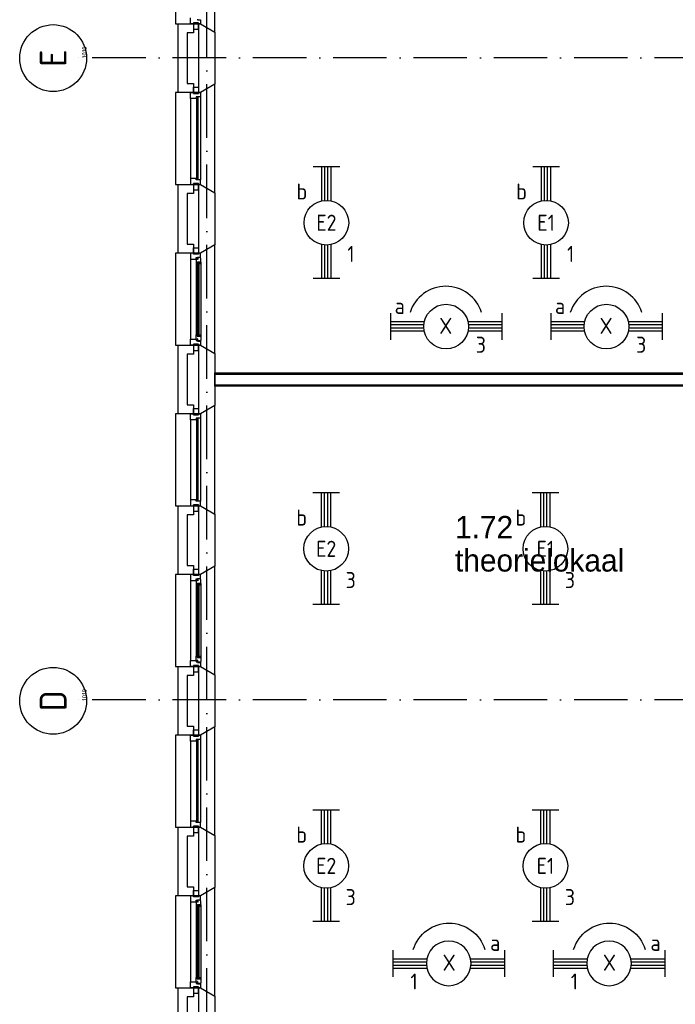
# Model space of a CAD drawing. Header units: millimetres. Extents: x -6587 to 112313, y 244 to 84344.
# Tile 5 of 55: x 15477 to 22825, y 23905 to 34936. Entities that reach past the tile are written whole.
import ezdxf
from ezdxf.enums import TextEntityAlignment as Align

# ---------------------------------------------------------------- set-up
doc = ezdxf.new("R2010")
doc.units = ezdxf.units.MM
doc.header["$LTSCALE"] = 100
doc.linetypes.add('DASHDOT', pattern=[9, 6, -1.5, 0, -1.5])
doc.layers.get('0').update_dxf_attribs({"linetype": 'CONTINUOUS'})
for name, color, linetype in [('AL$7----_STRAMIEN', 1, 'DASHDOT'), ('AL21----_BUITENWAND', 4, 'CONTINUOUS'), ('AL21K---_ISOLATIE', 1, 'CONTINUOUS'), ('AL22----_BINNENWAND', 7, 'CONTINUOUS'), ('AL28----_KONSTRUKTIE', 3, 'CONTINUOUS'), ('AL31----_BUITENKOZ', 7, 'CONTINUOUS'), ('ALN-----_BLOCKNAAM', 2, 'CONTINUOUS'), ('BOUW', 8, 'CONTINUOUS'), ('EB63101-_ATTRIB', 2, 'CONTINUOUS'), ('EL63101-_LICHT-ARM', 3, 'CONTINUOUS'), ('EL63101-LICHT-ARM', 3, 'CONTINUOUS')]:
    doc.layers.add(name, color=color, linetype=linetype)
doc.styles.add('1_8', font='iso', dxfattribs={"width": 0.7, "height": 1.8})
doc.styles.add('BURO-025', font='BUROFONT.shx', dxfattribs={"height": 250})
doc.styles.add('NORATT', font='isocp.shx')
doc.styles.get("Standard").update_dxf_attribs({"font": 'iso.shx'})

# ---------------------------------------------------------------- blocks, each defined once
blk = doc.blocks.new('EJ3T20')
at = {"color": 0}
for p, q in [((-6.25, -1.5), (-6.25, 1.5)), ((-6.25, -1.5), (-6.25, 1.5)), ((6.25, -1.5), (6.25, 1.5)), ((6.25, -1.5), (6.25, 1.5)), ((-6.25, 0.52), (-2.44, 0.52)), ((-6.25, 0.52), (-2.44, 0.52)), ((-6.25, 0.17), (-2.49, 0.17)), ((-6.25, 0.17), (-2.49, 0.17)), ((2.44, 0.52), (6.25, 0.52)), ((2.44, 0.52), (6.25, 0.52)), ((2.49, 0.17), (6.25, 0.17)), ((2.49, 0.17), (6.25, 0.17)), ((-6.25, -0.17), (-2.49, -0.17)), ((-6.25, -0.17), (-2.49, -0.17)), ((-6.25, -0.52), (-2.44, -0.52)), ((-6.25, -0.52), (-2.44, -0.52)), ((2.44, -0.52), (6.25, -0.52)), ((2.44, -0.52), (6.25, -0.52)), ((2.49, -0.17), (6.25, -0.17)), ((2.49, -0.17), (6.25, -0.17))]:
    blk.add_line(p, q, dxfattribs=at)
blk.add_circle((0, 0), 2.5, dxfattribs=at)
blk.add_circle((0, 0), 2.5, dxfattribs=at)
at = {"style": 'NORATT', "flags": 9}
blk.add_attdef('GELIJK', text='', height=1.8, dxfattribs=at).set_placement((3.5, 5), align=Align.MIDDLE_CENTER)
at = {"color": 6}
for tag, style, flags, p in [('SCHAK', 'NORATT', 8, (3.5, 2.75)), ('SCHAK', '1_8', 8, (3.5, 2.75)), ('A_CODE', 'NORATT', 8, (0, 0)), ('A_CODE', '1_8', 8, (0, 0)), ('GROEP', 'NORATT', 8, (-3.5, -2.75)), ('GROEP', '1_8', 8, (-3.5, -2.75)), ('KAST', 'NORATT', 9, (3.5, -2.75)), ('KAST', '1_8', 9, (3.5, -2.75))]:
    blk.add_attdef(tag, text='', height=1.8, dxfattribs=dict(at, style=style, flags=flags)).set_placement(p, align=Align.MIDDLE)
blk = doc.blocks.new('PENDEL')
at = {"color": 0}
for p, q in [((-6.25, -1.5), (-6.25, 1.5)), ((6.25, -1.5), (6.25, 1.5)), ((-6.25, 0.52), (-2.44, 0.52)), ((-6.25, 0.18), (-2.49, 0.18)), ((2.44, 0.52), (6.25, 0.52)), ((2.49, 0.18), (6.25, 0.18)), ((-6.25, -0.18), (-2.49, -0.18)), ((-6.25, -0.52), (-2.44, -0.52)), ((2.44, -0.52), (6.25, -0.52)), ((2.49, -0.18), (6.25, -0.18))]:
    blk.add_line(p, q, dxfattribs=at)
blk.add_circle((0, 0), 2.5, dxfattribs=at)
at = {"layer": 'EL63101-_LICHT-ARM'}
blk.add_arc((0.04, -0.3), 4.21, 197.6135, 342.3865, dxfattribs=at)
at = {"color": 6, "style": '1_8'}
for tag, flags, p in [('SCHAK', 8, (3.5, 2.75)), ('A_CODE', 8, (0, 0)), ('GROEP', 8, (-3.5, -2.75)), ('KAST', 9, (3.5, -2.75))]:
    blk.add_attdef(tag, text='', height=1.8, dxfattribs=dict(at, flags=flags)).set_placement(p, align=Align.MIDDLE)
at = {"style": '1_8', "flags": 8}
blk.add_attdef('M_CODE', text='', height=3.6, dxfattribs=at).set_placement((0, 0), align=Align.MIDDLE_CENTER)
blk = doc.blocks.new('1010')
at = {"layer": 'AL$7----_STRAMIEN', "color": 7, "linetype": 'Continuous'}
blk.add_circle((0, 750), 750, dxfattribs=at)
at = {"layer": 'AL$7----_STRAMIEN', "color": 3, "linetype": 'Continuous'}
blk.add_attdef('STR-NAAM', text='', height=600, rotation=360, dxfattribs=at).set_placement((0, 750), align=Align.MIDDLE)
at = {"layer": 'ALN-----_BLOCKNAAM', "linetype": 'Continuous'}
blk.add_text('1010', height=100, dxfattribs=at).set_placement((0, 0))

msp = doc.modelspace()

# ---------------------------------------------------------------- linework, layer by layer
at = {"layer": 'AL$7----_STRAMIEN', "color": 1}
for p, q in [((17574.8, 7509.2), (17574.8, 76734.4)), ((94298.3, 34506.8), (16060, 34506.8)), ((94298.3, 27314.6), (16060, 27314.6))]:
    msp.add_line(p, q, dxfattribs=at)
at = {"layer": 'AL21----_BUITENWAND', "color": 8}
for p, q in [((17254.8, 34120), (17254.8, 34890)), ((17254.8, 34890), (17423.8, 34890)), ((17423.8, 34890), (17423.8, 34790)), ((17423.8, 34790), (17354.8, 34790)), ((17354.8, 34790), (17354.8, 34220)), ((17354.8, 34220), (17423.8, 34220)), ((17423.8, 34220), (17423.8, 34120)), ((17423.8, 34120), (17254.8, 34120)), ((17254.8, 32320), (17254.8, 33090)), ((17254.8, 33090), (17423.8, 33090)), ((17423.8, 32990), (17354.8, 32990)), ((17354.8, 32990), (17354.8, 32420)), ((17423.8, 33090), (17423.8, 32990)), ((17423.8, 32320), (17254.8, 32320)), ((17354.8, 32420), (17423.8, 32420)), ((17423.8, 32420), (17423.8, 32320)), ((17254.8, 30520), (17254.8, 31290)), ((17254.8, 31290), (17423.8, 31290)), ((17423.8, 31290), (17423.8, 31190)), ((17423.8, 31190), (17354.8, 31190)), ((17354.8, 31190), (17354.8, 30620)), ((17354.8, 30620), (17423.8, 30620)), ((17423.8, 30620), (17423.8, 30520)), ((17423.8, 30520), (17254.8, 30520)), ((17254.8, 28720), (17254.8, 29490)), ((17254.8, 29490), (17423.8, 29490)), ((17423.8, 29490), (17423.8, 29390)), ((17423.8, 29390), (17354.8, 29390)), ((17354.8, 29390), (17354.8, 28820)), ((17354.8, 28820), (17423.8, 28820)), ((17423.8, 28820), (17423.8, 28720)), ((17423.8, 28720), (17254.8, 28720)), ((17254.8, 26920), (17254.8, 27690)), ((17254.8, 27690), (17423.8, 27690)), ((17423.8, 27690), (17423.8, 27590)), ((17423.8, 27590), (17354.8, 27590)), ((17354.8, 27590), (17354.8, 27020)), ((17423.8, 26920), (17254.8, 26920)), ((17354.8, 27020), (17423.8, 27020)), ((17423.8, 27020), (17423.8, 26920)), ((17254.8, 25120), (17254.8, 25890)), ((17254.8, 25890), (17423.8, 25890)), ((17423.8, 25890), (17423.8, 25790)), ((17423.8, 25790), (17354.8, 25790)), ((17354.8, 25790), (17354.8, 25220)), ((17354.8, 25220), (17423.8, 25220)), ((17423.8, 25220), (17423.8, 25120)), ((17423.8, 25120), (17254.8, 25120)), ((17254.8, 23320), (17254.8, 24090)), ((17254.8, 24090), (17423.8, 24090)), ((17423.8, 24090), (17423.8, 23990)), ((17423.8, 23990), (17354.8, 23990)), ((17354.8, 23990), (17354.8, 23420))]:
    msp.add_line(p, q, dxfattribs=at)
at = {"layer": 'AL21K---_ISOLATIE', "color": 8, "linetype": 'Continuous'}
for p, q in [((17484.8, 34220), (17484.8, 34790)), ((17484.8, 32420), (17484.8, 32990)), ((17484.8, 30620), (17484.8, 31190)), ((17484.8, 28820), (17484.8, 29390)), ((17484.8, 27020), (17484.8, 27590)), ((17484.8, 25220), (17484.8, 25790)), ((17484.8, 23420), (17484.8, 23990))]:
    msp.add_line(p, q, dxfattribs=at)
at = {"layer": 'AL22----_BINNENWAND', "color": 8}
for p, q in [((17664.8, 30980), (25024.8, 30980)), ((17664.8, 30830), (17664.8, 30980)), ((25024.8, 30830), (17664.8, 30830))]:
    msp.add_line(p, q, dxfattribs=at)
at = {"layer": 'AL22----_BINNENWAND', "color": 8, "linetype": 'Continuous'}
for p, q in [((17664.8, 30965), (25024.8, 30965)), ((17664.8, 30845), (25024.8, 30845))]:
    msp.add_line(p, q, dxfattribs=at)
at = {"layer": 'AL28----_KONSTRUKTIE', "color": 8}
for p, q in [((17484.8, 34890), (17504.8, 34890)), ((17484.8, 34120), (17484.8, 34890)), ((17504.8, 34890), (17664.8, 34797.6)), ((17664.8, 34797.6), (17664.8, 34212.4)), ((17664.8, 34212.4), (17504.8, 34120)), ((17504.8, 34120), (17484.8, 34120)), ((17484.8, 33090), (17504.8, 33090)), ((17484.8, 32320), (17484.8, 33090)), ((17504.8, 33090), (17664.8, 32997.6)), ((17664.8, 32997.6), (17664.8, 32412.4)), ((17504.8, 32320), (17484.8, 32320)), ((17664.8, 32412.4), (17504.8, 32320)), ((17484.8, 31290), (17504.8, 31290)), ((17484.8, 30520), (17484.8, 31290)), ((17504.8, 31290), (17664.8, 31197.6)), ((17664.8, 31197.6), (17664.8, 30612.4)), ((17664.8, 30612.4), (17504.8, 30520)), ((17504.8, 30520), (17484.8, 30520)), ((17484.8, 29490), (17504.8, 29490)), ((17484.8, 28720), (17484.8, 29490)), ((17504.8, 29490), (17664.8, 29397.6)), ((17664.8, 29397.6), (17664.8, 28812.4)), ((17664.8, 28812.4), (17504.8, 28720)), ((17504.8, 28720), (17484.8, 28720)), ((17484.8, 27690), (17504.8, 27690)), ((17484.8, 26920), (17484.8, 27690)), ((17504.8, 27690), (17664.8, 27597.6)), ((17664.8, 27597.6), (17664.8, 27012.4)), ((17504.8, 26920), (17484.8, 26920)), ((17664.8, 27012.4), (17504.8, 26920)), ((17484.8, 25890), (17504.8, 25890)), ((17484.8, 25120), (17484.8, 25890)), ((17504.8, 25890), (17664.8, 25797.6)), ((17664.8, 25797.6), (17664.8, 25212.4)), ((17664.8, 25212.4), (17504.8, 25120)), ((17504.8, 25120), (17484.8, 25120)), ((17484.8, 24090), (17504.8, 24090)), ((17484.8, 23320), (17484.8, 24090)), ((17504.8, 24090), (17664.8, 23997.6)), ((17664.8, 23997.6), (17664.8, 23412.4))]:
    msp.add_line(p, q, dxfattribs=at)
at = {"layer": 'AL31----_BUITENKOZ', "color": 8}
for p, q in [((17664.8, 34797.6), (17664.8, 36012.4)), ((17224.8, 35920), (17224.8, 34890)), ((17224.8, 34890), (17504.8, 34890)), ((17390.8, 34890), (17390.8, 34957)), ((17423.8, 34890), (17390.8, 34890)), ((17479.8, 34900), (17423.8, 34900)), ((17423.8, 34900), (17423.8, 34829)), ((17479.8, 34900), (17423.8, 34900)), ((17423.8, 34900), (17423.8, 34890)), ((17468.8, 34940), (17468.8, 34934)), ((17468.8, 34934), (17504.8, 34934)), ((17479.8, 34829), (17479.8, 34900)), ((17479.8, 34890), (17479.8, 34900)), ((17504.8, 34890), (17479.8, 34890)), ((17504.8, 34934), (17504.8, 34890)), ((17504.8, 34890), (17664.8, 34797.6)), ((17423.8, 34829), (17479.8, 34829)), ((17664.8, 34212.4), (17504.8, 34120)), ((17664.8, 32997.6), (17664.8, 34212.4)), ((17504.8, 34120), (17224.8, 34120)), ((17224.8, 34120), (17224.8, 33090)), ((17423.8, 34110), (17423.8, 34181)), ((17423.8, 34181), (17479.8, 34181)), ((17479.8, 34110), (17423.8, 34110)), ((17479.8, 34181), (17479.8, 34110)), ((17390.8, 34053), (17390.8, 33157)), ((17504.8, 34070), (17504.8, 33140)), ((17479.8, 33100), (17423.8, 33100)), ((17423.8, 33100), (17423.8, 33029)), ((17479.8, 33029), (17479.8, 33100)), ((17224.8, 33090), (17504.8, 33090)), ((17423.8, 33029), (17479.8, 33029)), ((17504.8, 33090), (17664.8, 32997.6)), ((17504.8, 32320), (17224.8, 32320)), ((17224.8, 32320), (17224.8, 31290)), ((17423.8, 32320), (17390.8, 32320)), ((17390.8, 32320), (17390.8, 32253)), ((17423.8, 32310), (17423.8, 32381)), ((17423.8, 32381), (17479.8, 32381)), ((17423.8, 32310), (17423.8, 32320)), ((17479.8, 32381), (17479.8, 32310)), ((17504.8, 32320), (17479.8, 32320)), ((17479.8, 32320), (17479.8, 32310)), ((17664.8, 32412.4), (17504.8, 32320)), ((17504.8, 32276), (17504.8, 32320)), ((17664.8, 31197.6), (17664.8, 32412.4)), ((17390.8, 32253), (17453.8, 32253)), ((17390.8, 32253), (17390.8, 31357)), ((17479.8, 32310), (17423.8, 32310)), ((17479.8, 32310), (17423.8, 32310)), ((17453.8, 32253), (17453.8, 32270)), ((17453.8, 32270), (17468.8, 32270)), ((17468.8, 32258.3), (17453.8, 32258.3)), ((17453.8, 32258.3), (17453.8, 32253)), ((17453.8, 32253), (17453.8, 32205.9)), ((17466.8, 32203.8), (17466.8, 32220.8)), ((17466.8, 32220.8), (17507.8, 32220.8)), ((17468.8, 32270), (17468.8, 32276)), ((17468.8, 32276), (17504.8, 32276)), ((17468.8, 32250.3), (17468.8, 32258.3)), ((17473.8, 32250.3), (17468.8, 32250.3)), ((17503.6, 32272.8), (17473.8, 32272.8)), ((17473.8, 32272.8), (17473.8, 32250.3)), ((17505.5, 32220.8), (17492, 32220.8)), ((17492, 32220.8), (17492, 32203.8)), ((17503.6, 32265.7), (17503.6, 32272.8)), ((17507.8, 32263.3), (17503.6, 32265.7)), ((17505.5, 32203.8), (17505.5, 32220.8)), ((17507.8, 32220.8), (17507.8, 32263.3)), ((17507.8, 32220.8), (17507.8, 31389.2)), ((17453.8, 32205.9), (17466.8, 32203.8)), ((17453.8, 32205.9), (17453.8, 31404.1)), ((17492, 32203.8), (17505.5, 32203.8)), ((17390.8, 31290), (17390.8, 31357)), ((17390.8, 31357), (17453.8, 31357)), ((17453.8, 31404.1), (17466.8, 31406.2)), ((17453.8, 31357), (17453.8, 31404.1)), ((17453.8, 31357), (17453.8, 31340)), ((17453.8, 31351.7), (17453.8, 31357)), ((17468.8, 31351.7), (17453.8, 31351.7)), ((17453.8, 31340), (17468.8, 31340)), ((17466.8, 31406.2), (17466.8, 31389.2)), ((17466.8, 31389.2), (17507.8, 31389.2)), ((17473.8, 31359.7), (17468.8, 31359.7)), ((17468.8, 31359.7), (17468.8, 31351.7)), ((17468.8, 31340), (17468.8, 31334)), ((17468.8, 31334), (17504.8, 31334)), ((17473.8, 31337.2), (17473.8, 31359.7)), ((17503.6, 31337.2), (17473.8, 31337.2)), ((17492, 31389.2), (17492, 31406.2)), ((17492, 31406.2), (17505.5, 31406.2)), ((17505.5, 31389.2), (17492, 31389.2)), ((17507.8, 31346.7), (17503.6, 31344.2)), ((17503.6, 31344.2), (17503.6, 31337.2)), ((17504.8, 31334), (17504.8, 31290)), ((17505.5, 31406.2), (17505.5, 31389.2)), ((17507.8, 31389.2), (17507.8, 31346.7)), ((17224.8, 31290), (17504.8, 31290)), ((17423.8, 31290), (17390.8, 31290)), ((17479.8, 31300), (17423.8, 31300)), ((17423.8, 31300), (17423.8, 31229)), ((17479.8, 31300), (17423.8, 31300)), ((17423.8, 31300), (17423.8, 31290)), ((17423.8, 31229), (17479.8, 31229)), ((17479.8, 31229), (17479.8, 31300)), ((17479.8, 31290), (17479.8, 31300)), ((17504.8, 31290), (17479.8, 31290)), ((17504.8, 31290), (17664.8, 31197.6)), ((17423.8, 30510), (17423.8, 30581)), ((17423.8, 30581), (17479.8, 30581)), ((17479.8, 30581), (17479.8, 30510)), ((17664.8, 30612.4), (17504.8, 30520)), ((17664.8, 29397.6), (17664.8, 30612.4)), ((17504.8, 30520), (17224.8, 30520)), ((17224.8, 30520), (17224.8, 29490)), ((17390.8, 30453), (17390.8, 29557)), ((17479.8, 30510), (17423.8, 30510)), ((17504.8, 30470), (17504.8, 29540)), ((17224.8, 29490), (17504.8, 29490)), ((17479.8, 29500), (17423.8, 29500)), ((17423.8, 29500), (17423.8, 29429)), ((17479.8, 29429), (17479.8, 29500)), ((17504.8, 29490), (17664.8, 29397.6)), ((17423.8, 29429), (17479.8, 29429)), ((17664.8, 28812.4), (17504.8, 28720)), ((17664.8, 27597.6), (17664.8, 28812.4)), ((17504.8, 28720), (17224.8, 28720)), ((17224.8, 28720), (17224.8, 27690)), ((17423.8, 28720), (17390.8, 28720)), ((17390.8, 28720), (17390.8, 28653)), ((17423.8, 28710), (17423.8, 28781)), ((17423.8, 28781), (17479.8, 28781)), ((17423.8, 28710), (17423.8, 28720)), ((17479.8, 28710), (17423.8, 28710)), ((17479.8, 28710), (17423.8, 28710)), ((17479.8, 28781), (17479.8, 28710)), ((17504.8, 28720), (17479.8, 28720)), ((17479.8, 28720), (17479.8, 28710)), ((17504.8, 28676), (17504.8, 28720)), ((17390.8, 28653), (17453.8, 28653)), ((17390.8, 28653), (17390.8, 27757)), ((17453.8, 28653), (17453.8, 28670)), ((17453.8, 28670), (17468.8, 28670)), ((17468.8, 28658.3), (17453.8, 28658.3)), ((17453.8, 28658.3), (17453.8, 28653)), ((17453.8, 28653), (17453.8, 28605.9)), ((17453.8, 28605.9), (17466.8, 28603.8)), ((17453.8, 28605.9), (17453.8, 27804.1)), ((17466.8, 28603.8), (17466.8, 28620.8)), ((17466.8, 28620.8), (17507.8, 28620.8)), ((17468.8, 28670), (17468.8, 28676)), ((17468.8, 28676), (17504.8, 28676)), ((17468.8, 28650.3), (17468.8, 28658.3)), ((17473.8, 28650.3), (17468.8, 28650.3)), ((17503.6, 28672.8), (17473.8, 28672.8)), ((17473.8, 28672.8), (17473.8, 28650.3)), ((17505.5, 28620.8), (17492, 28620.8)), ((17492, 28620.8), (17492, 28603.8)), ((17492, 28603.8), (17505.5, 28603.8)), ((17503.6, 28665.7), (17503.6, 28672.8)), ((17507.8, 28663.3), (17503.6, 28665.7)), ((17505.5, 28603.8), (17505.5, 28620.8)), ((17507.8, 28620.8), (17507.8, 28663.3)), ((17507.8, 28620.8), (17507.8, 27789.2)), ((17453.8, 27804.1), (17466.8, 27806.2)), ((17453.8, 27757), (17453.8, 27804.1)), ((17466.8, 27806.2), (17466.8, 27789.2)), ((17492, 27789.2), (17492, 27806.2)), ((17492, 27806.2), (17505.5, 27806.2)), ((17505.5, 27806.2), (17505.5, 27789.2)), ((17224.8, 27690), (17504.8, 27690)), ((17390.8, 27690), (17390.8, 27757)), ((17390.8, 27757), (17453.8, 27757)), ((17423.8, 27690), (17390.8, 27690)), ((17479.8, 27700), (17423.8, 27700)), ((17423.8, 27700), (17423.8, 27629)), ((17479.8, 27700), (17423.8, 27700)), ((17423.8, 27700), (17423.8, 27690)), ((17453.8, 27757), (17453.8, 27740)), ((17453.8, 27751.7), (17453.8, 27757)), ((17468.8, 27751.7), (17453.8, 27751.7)), ((17453.8, 27740), (17468.8, 27740)), ((17466.8, 27789.2), (17507.8, 27789.2)), ((17473.8, 27759.7), (17468.8, 27759.7)), ((17468.8, 27759.7), (17468.8, 27751.7)), ((17468.8, 27740), (17468.8, 27734)), ((17468.8, 27734), (17504.8, 27734)), ((17473.8, 27737.2), (17473.8, 27759.7)), ((17503.6, 27737.2), (17473.8, 27737.2)), ((17479.8, 27629), (17479.8, 27700)), ((17479.8, 27690), (17479.8, 27700)), ((17504.8, 27690), (17479.8, 27690)), ((17505.5, 27789.2), (17492, 27789.2)), ((17507.8, 27746.7), (17503.6, 27744.2)), ((17503.6, 27744.2), (17503.6, 27737.2)), ((17504.8, 27734), (17504.8, 27690)), ((17504.8, 27690), (17664.8, 27597.6)), ((17507.8, 27789.2), (17507.8, 27746.7)), ((17423.8, 27629), (17479.8, 27629)), ((17504.8, 26920), (17224.8, 26920)), ((17224.8, 26920), (17224.8, 25890)), ((17423.8, 26910), (17423.8, 26981)), ((17423.8, 26981), (17479.8, 26981)), ((17479.8, 26981), (17479.8, 26910)), ((17664.8, 27012.4), (17504.8, 26920)), ((17664.8, 25797.6), (17664.8, 27012.4)), ((17390.8, 26853), (17390.8, 25957)), ((17479.8, 26910), (17423.8, 26910)), ((17504.8, 26870), (17504.8, 25940)), ((17224.8, 25890), (17504.8, 25890)), ((17479.8, 25900), (17423.8, 25900)), ((17423.8, 25900), (17423.8, 25829)), ((17423.8, 25829), (17479.8, 25829)), ((17479.8, 25829), (17479.8, 25900)), ((17504.8, 25890), (17664.8, 25797.6)), ((17423.8, 25110), (17423.8, 25181)), ((17423.8, 25181), (17479.8, 25181)), ((17479.8, 25181), (17479.8, 25110)), ((17664.8, 25212.4), (17504.8, 25120)), ((17664.8, 23997.6), (17664.8, 25212.4)), ((17504.8, 25120), (17224.8, 25120)), ((17224.8, 25120), (17224.8, 24090)), ((17423.8, 25120), (17390.8, 25120)), ((17390.8, 25120), (17390.8, 25053)), ((17390.8, 25053), (17453.8, 25053)), ((17390.8, 25053), (17390.8, 24157)), ((17423.8, 25110), (17423.8, 25120)), ((17479.8, 25110), (17423.8, 25110)), ((17479.8, 25110), (17423.8, 25110)), ((17453.8, 25053), (17453.8, 25070)), ((17453.8, 25070), (17468.8, 25070)), ((17468.8, 25058.3), (17453.8, 25058.3)), ((17453.8, 25058.3), (17453.8, 25053)), ((17453.8, 25053), (17453.8, 25005.9)), ((17468.8, 25070), (17468.8, 25076)), ((17468.8, 25076), (17504.8, 25076)), ((17468.8, 25050.3), (17468.8, 25058.3)), ((17473.8, 25050.3), (17468.8, 25050.3)), ((17503.6, 25072.8), (17473.8, 25072.8)), ((17473.8, 25072.8), (17473.8, 25050.3)), ((17504.8, 25120), (17479.8, 25120)), ((17479.8, 25120), (17479.8, 25110)), ((17503.6, 25065.7), (17503.6, 25072.8)), ((17507.8, 25063.3), (17503.6, 25065.7)), ((17504.8, 25076), (17504.8, 25120)), ((17507.8, 25020.8), (17507.8, 25063.3)), ((17453.8, 25005.9), (17466.8, 25003.8)), ((17453.8, 25005.9), (17453.8, 24204.1)), ((17466.8, 25003.8), (17466.8, 25020.8)), ((17466.8, 25020.8), (17507.8, 25020.8)), ((17505.5, 25020.8), (17492, 25020.8)), ((17492, 25020.8), (17492, 25003.8)), ((17492, 25003.8), (17505.5, 25003.8)), ((17505.5, 25003.8), (17505.5, 25020.8)), ((17507.8, 25020.8), (17507.8, 24189.2)), ((17390.8, 24090), (17390.8, 24157)), ((17390.8, 24157), (17453.8, 24157)), ((17453.8, 24204.1), (17466.8, 24206.2)), ((17453.8, 24157), (17453.8, 24204.1)), ((17453.8, 24157), (17453.8, 24140)), ((17453.8, 24151.7), (17453.8, 24157)), ((17466.8, 24206.2), (17466.8, 24189.2)), ((17466.8, 24189.2), (17507.8, 24189.2)), ((17473.8, 24159.7), (17468.8, 24159.7)), ((17468.8, 24159.7), (17468.8, 24151.7)), ((17473.8, 24137.2), (17473.8, 24159.7)), ((17492, 24189.2), (17492, 24206.2)), ((17492, 24206.2), (17505.5, 24206.2)), ((17505.5, 24189.2), (17492, 24189.2)), ((17505.5, 24206.2), (17505.5, 24189.2)), ((17507.8, 24189.2), (17507.8, 24146.7)), ((17224.8, 24090), (17504.8, 24090)), ((17423.8, 24090), (17390.8, 24090)), ((17479.8, 24100), (17423.8, 24100)), ((17423.8, 24100), (17423.8, 24029)), ((17479.8, 24100), (17423.8, 24100)), ((17423.8, 24100), (17423.8, 24090)), ((17468.8, 24151.7), (17453.8, 24151.7)), ((17453.8, 24140), (17468.8, 24140)), ((17468.8, 24140), (17468.8, 24134)), ((17468.8, 24134), (17504.8, 24134)), ((17503.6, 24137.2), (17473.8, 24137.2)), ((17479.8, 24029), (17479.8, 24100)), ((17479.8, 24090), (17479.8, 24100)), ((17504.8, 24090), (17479.8, 24090)), ((17507.8, 24146.7), (17503.6, 24144.2)), ((17503.6, 24144.2), (17503.6, 24137.2)), ((17504.8, 24134), (17504.8, 24090)), ((17504.8, 24090), (17664.8, 23997.6)), ((17423.8, 24029), (17479.8, 24029))]:
    msp.add_line(p, q, dxfattribs=at)
at = {"layer": 'AL31----_BUITENKOZ', "color": 8, "linetype": 'Continuous'}
for p, q in [((17390.8, 34053), (17390.8, 34120)), ((17390.8, 34120), (17423.8, 34120)), ((17423.8, 34120), (17423.8, 34110)), ((17423.8, 34110), (17479.8, 34110)), ((17479.8, 34110), (17479.8, 34120)), ((17479.8, 34120), (17479.8, 34120)), ((17479.8, 34120), (17504.8, 34120)), ((17504.8, 34120), (17504.8, 34070)), ((17453.8, 34053), (17390.8, 34053)), ((17390.8, 34053), (17390.8, 34053)), ((17390.8, 34053), (17390.8, 34053)), ((17390.8, 34053), (17390.8, 34053)), ((17390.8, 34053), (17390.8, 34053)), ((17504.8, 34070), (17453.8, 34070)), ((17453.8, 34070), (17453.8, 34053)), ((17478.8, 34065), (17457.8, 34065)), ((17457.8, 34065), (17457.8, 33145)), ((17478.8, 33145), (17478.8, 34065)), ((17504.8, 34070), (17504.8, 34070)), ((17453.8, 33157), (17390.8, 33157)), ((17390.8, 33157), (17390.8, 33157)), ((17390.8, 33157), (17390.8, 33157)), ((17390.8, 33157), (17390.8, 33157)), ((17390.8, 33157), (17390.8, 33157)), ((17390.8, 33157), (17390.8, 33090)), ((17423.8, 33090), (17423.8, 33100)), ((17423.8, 33100), (17479.8, 33100)), ((17453.8, 33140), (17453.8, 33157)), ((17504.8, 33140), (17453.8, 33140)), ((17457.8, 33145), (17478.8, 33145)), ((17479.8, 33100), (17479.8, 33090)), ((17504.8, 33140), (17504.8, 33140)), ((17504.8, 33090), (17504.8, 33140)), ((17390.8, 33090), (17423.8, 33090)), ((17479.8, 33090), (17479.8, 33090)), ((17479.8, 33090), (17504.8, 33090)), ((17489.8, 32218.8), (17468.8, 32218.8)), ((17468.8, 32218.8), (17468.8, 31391.2)), ((17489.8, 31391.2), (17489.8, 32218.8)), ((17468.8, 31391.2), (17489.8, 31391.2)), ((17390.8, 30453), (17390.8, 30520)), ((17390.8, 30520), (17423.8, 30520)), ((17453.8, 30453), (17390.8, 30453)), ((17390.8, 30453), (17390.8, 30453)), ((17390.8, 30453), (17390.8, 30453)), ((17390.8, 30453), (17390.8, 30453)), ((17390.8, 30453), (17390.8, 30453)), ((17423.8, 30520), (17423.8, 30510)), ((17423.8, 30510), (17479.8, 30510)), ((17504.8, 30470), (17453.8, 30470)), ((17453.8, 30470), (17453.8, 30453)), ((17478.8, 30465), (17457.8, 30465)), ((17457.8, 30465), (17457.8, 29545)), ((17478.8, 29545), (17478.8, 30465)), ((17479.8, 30510), (17479.8, 30520)), ((17479.8, 30520), (17479.8, 30520)), ((17479.8, 30520), (17504.8, 30520)), ((17504.8, 30520), (17504.8, 30470)), ((17504.8, 30470), (17504.8, 30470)), ((17453.8, 29557), (17390.8, 29557)), ((17390.8, 29557), (17390.8, 29557)), ((17390.8, 29557), (17390.8, 29557)), ((17390.8, 29557), (17390.8, 29557)), ((17390.8, 29557), (17390.8, 29557)), ((17390.8, 29557), (17390.8, 29490)), ((17390.8, 29490), (17423.8, 29490)), ((17423.8, 29490), (17423.8, 29500)), ((17423.8, 29500), (17479.8, 29500)), ((17453.8, 29540), (17453.8, 29557)), ((17504.8, 29540), (17453.8, 29540)), ((17457.8, 29545), (17478.8, 29545)), ((17479.8, 29500), (17479.8, 29490)), ((17479.8, 29490), (17479.8, 29490)), ((17479.8, 29490), (17504.8, 29490)), ((17504.8, 29540), (17504.8, 29540)), ((17504.8, 29490), (17504.8, 29540)), ((17489.8, 28618.8), (17468.8, 28618.8)), ((17468.8, 28618.8), (17468.8, 27791.2)), ((17489.8, 27791.2), (17489.8, 28618.8)), ((17468.8, 27791.2), (17489.8, 27791.2)), ((17390.8, 26853), (17390.8, 26920)), ((17390.8, 26920), (17423.8, 26920)), ((17423.8, 26920), (17423.8, 26910)), ((17479.8, 26910), (17479.8, 26920)), ((17479.8, 26920), (17479.8, 26920)), ((17479.8, 26920), (17504.8, 26920)), ((17504.8, 26920), (17504.8, 26870)), ((17453.8, 26853), (17390.8, 26853)), ((17390.8, 26853), (17390.8, 26853)), ((17390.8, 26853), (17390.8, 26853)), ((17390.8, 26853), (17390.8, 26853)), ((17390.8, 26853), (17390.8, 26853)), ((17423.8, 26910), (17479.8, 26910)), ((17504.8, 26870), (17453.8, 26870)), ((17453.8, 26870), (17453.8, 26853)), ((17478.8, 26865), (17457.8, 26865)), ((17457.8, 26865), (17457.8, 25945)), ((17478.8, 25945), (17478.8, 26865)), ((17504.8, 26870), (17504.8, 26870)), ((17453.8, 25957), (17390.8, 25957)), ((17390.8, 25957), (17390.8, 25957)), ((17390.8, 25957), (17390.8, 25957)), ((17390.8, 25957), (17390.8, 25957)), ((17390.8, 25957), (17390.8, 25957)), ((17390.8, 25957), (17390.8, 25890)), ((17453.8, 25940), (17453.8, 25957)), ((17504.8, 25940), (17453.8, 25940)), ((17457.8, 25945), (17478.8, 25945)), ((17504.8, 25940), (17504.8, 25940)), ((17504.8, 25890), (17504.8, 25940)), ((17390.8, 25890), (17423.8, 25890)), ((17423.8, 25890), (17423.8, 25900)), ((17423.8, 25900), (17479.8, 25900)), ((17479.8, 25900), (17479.8, 25890)), ((17479.8, 25890), (17479.8, 25890)), ((17479.8, 25890), (17504.8, 25890)), ((17489.8, 25018.8), (17468.8, 25018.8)), ((17468.8, 25018.8), (17468.8, 24191.2)), ((17489.8, 24191.2), (17489.8, 25018.8)), ((17468.8, 24191.2), (17489.8, 24191.2))]:
    msp.add_line(p, q, dxfattribs=at)

# ---------------------------------------------------------------- block references
at = {"layer": 'AL$7----_STRAMIEN', "xscale": 0.5, "yscale": 0.5, "zscale": 0.5, "rotation": 90}
for p, values in [((16226.9, 34505), {'STR-NAAM': 'E'}), ((16226.9, 27305), {'STR-NAAM': 'D'})]:
    msp.add_blockref('1010', p, dxfattribs=at).add_auto_attribs(values)
at = {"layer": 'EL63101-_LICHT-ARM'}
ref = msp.add_blockref('EJ3T20', (18914.7, 32661.4, 3500), dxfattribs=dict(at, xscale=100, yscale=100, zscale=100, rotation=90))
ref.add_attrib('A_CODE', 'E2', dxfattribs={"layer": 'EB63101-_ATTRIB', "color": 1, "height": 180, "style": '1_8', "flags": 8}).set_placement((18914.7, 32661.4, 3500), align=Align.MIDDLE)
ref.add_attrib('GROEP', '1', dxfattribs={"layer": 'EB63101-_ATTRIB', "color": 1, "height": 180, "style": '1_8', "flags": 8}).set_placement((19189.7, 32311.4, 3500), align=Align.MIDDLE)
ref.add_attrib('SCHAK', 'b', dxfattribs={"layer": 'EB63101-_ATTRIB', "color": 1, "height": 180, "style": '1_8', "flags": 8}).set_placement((18639.7, 33011.4, 3500), align=Align.MIDDLE)
ref = msp.add_blockref('EJ3T20', (21376.7, 32661.4, 3500), dxfattribs=dict(at, xscale=100, yscale=100, zscale=100, rotation=90))
ref.add_attrib('A_CODE', 'E1', dxfattribs={"layer": 'EB63101-_ATTRIB', "color": 1, "height": 180, "style": '1_8', "flags": 8}).set_placement((21376.7, 32661.4, 3500), align=Align.MIDDLE)
ref.add_attrib('GROEP', '1', dxfattribs={"layer": 'EB63101-_ATTRIB', "color": 1, "height": 180, "style": '1_8', "flags": 8}).set_placement((21651.7, 32311.4, 3500), align=Align.MIDDLE)
ref.add_attrib('SCHAK', 'b', dxfattribs={"layer": 'EB63101-_ATTRIB', "color": 1, "height": 180, "style": '1_8', "flags": 8}).set_placement((21101.7, 33011.4, 3500), align=Align.MIDDLE)
ref = msp.add_blockref('EJ3T20', (18912.1, 29008.2, 3500), dxfattribs=dict(at, xscale=100, yscale=100, zscale=100, rotation=90))
ref.add_attrib('A_CODE', 'E2', dxfattribs={"layer": 'EB63101-_ATTRIB', "color": 1, "height": 180, "style": '1_8', "flags": 8}).set_placement((18912.1, 29008.2, 3500), align=Align.MIDDLE)
ref.add_attrib('GROEP', '3', dxfattribs={"layer": 'EB63101-_ATTRIB', "color": 1, "height": 180, "style": '1_8', "flags": 8}).set_placement((19187.1, 28658.2, 3500), align=Align.MIDDLE)
ref.add_attrib('SCHAK', 'b', dxfattribs={"layer": 'EB63101-_ATTRIB', "color": 1, "height": 180, "style": '1_8', "flags": 8}).set_placement((18637.1, 29358.2, 3500), align=Align.MIDDLE)
ref = msp.add_blockref('EJ3T20', (21369.1, 29008.2, 3500), dxfattribs=dict(at, xscale=100, yscale=100, zscale=100, rotation=90))
ref.add_attrib('A_CODE', 'E1', dxfattribs={"layer": 'EB63101-_ATTRIB', "color": 1, "height": 180, "style": '1_8', "flags": 8}).set_placement((21369.1, 29008.2, 3500), align=Align.MIDDLE)
ref.add_attrib('GROEP', '3', dxfattribs={"layer": 'EB63101-_ATTRIB', "color": 1, "height": 180, "style": '1_8', "flags": 8}).set_placement((21644.1, 28658.2, 3500), align=Align.MIDDLE)
ref.add_attrib('SCHAK', 'b', dxfattribs={"layer": 'EB63101-_ATTRIB', "color": 1, "height": 180, "style": '1_8', "flags": 8}).set_placement((21094.1, 29358.2, 3500), align=Align.MIDDLE)
ref = msp.add_blockref('EJ3T20', (18912.1, 25456.2, 3500), dxfattribs=dict(at, xscale=100, yscale=100, zscale=100, rotation=90))
ref.add_attrib('A_CODE', 'E2', dxfattribs={"layer": 'EB63101-_ATTRIB', "color": 1, "height": 180, "style": '1_8', "flags": 8}).set_placement((18912.1, 25456.2, 3500), align=Align.MIDDLE)
ref.add_attrib('GROEP', '3', dxfattribs={"layer": 'EB63101-_ATTRIB', "color": 1, "height": 180, "style": '1_8', "flags": 8}).set_placement((19187.1, 25106.2, 3500), align=Align.MIDDLE)
ref.add_attrib('SCHAK', 'b', dxfattribs={"layer": 'EB63101-_ATTRIB', "color": 1, "height": 180, "style": '1_8', "flags": 8}).set_placement((18637.1, 25806.2, 3500), align=Align.MIDDLE)
ref = msp.add_blockref('EJ3T20', (21369.1, 25456.2, 3500), dxfattribs=dict(at, xscale=100, yscale=100, zscale=100, rotation=90))
ref.add_attrib('A_CODE', 'E1', dxfattribs={"layer": 'EB63101-_ATTRIB', "color": 1, "height": 180, "style": '1_8', "flags": 8}).set_placement((21369.1, 25456.2, 3500), align=Align.MIDDLE)
ref.add_attrib('GROEP', '3', dxfattribs={"layer": 'EB63101-_ATTRIB', "color": 1, "height": 180, "style": '1_8', "flags": 8}).set_placement((21644.1, 25106.2, 3500), align=Align.MIDDLE)
ref.add_attrib('SCHAK', 'b', dxfattribs={"layer": 'EB63101-_ATTRIB', "color": 1, "height": 180, "style": '1_8', "flags": 8}).set_placement((21094.1, 25806.2, 3500), align=Align.MIDDLE)
at = {"layer": 'EL63101-LICHT-ARM'}
ref = msp.add_blockref('PENDEL', (20256.9, 31497.8, 3000), dxfattribs=dict(at, xscale=100, yscale=100, zscale=100, rotation=180))
ref.add_attrib('SCHAK', 'a', dxfattribs={"layer": 'EB63101-_ATTRIB', "color": 1, "height": 180, "style": '1_8', "flags": 8}).set_placement((19736.4, 31728.5, 3000), align=Align.MIDDLE)
ref.add_attrib('GROEP', '3', dxfattribs={"layer": 'EB63101-_ATTRIB', "color": 1, "height": 180, "style": '1_8', "flags": 8}).set_placement((20645.6, 31294.7, 3000), align=Align.MIDDLE)
ref.add_attrib('A_CODE', 'X', dxfattribs={"layer": 'EB63101-_ATTRIB', "color": 1, "height": 180, "style": '1_8', "flags": 8}).set_placement((20252.6, 31505.8, 3000), align=Align.MIDDLE)
ref = msp.add_blockref('PENDEL', (22053.9, 31497.8, 3000), dxfattribs=dict(at, xscale=100, yscale=100, zscale=100, rotation=180))
ref.add_attrib('SCHAK', 'a', dxfattribs={"layer": 'EB63101-_ATTRIB', "color": 1, "height": 180, "style": '1_8', "flags": 8}).set_placement((21533.4, 31728.5, 3000), align=Align.MIDDLE)
ref.add_attrib('GROEP', '3', dxfattribs={"layer": 'EB63101-_ATTRIB', "color": 1, "height": 180, "style": '1_8', "flags": 8}).set_placement((22442.6, 31294.7, 3000), align=Align.MIDDLE)
ref.add_attrib('A_CODE', 'X', dxfattribs={"layer": 'EB63101-_ATTRIB', "color": 1, "height": 180, "style": '1_8', "flags": 8}).set_placement((22049.6, 31505.8, 3000), align=Align.MIDDLE)
ref = msp.add_blockref('PENDEL', (20286, 24363.4, 3000), dxfattribs=dict(at, xscale=-100, yscale=100, zscale=100, rotation=180))
ref.add_attrib('SCHAK', 'a', dxfattribs={"layer": 'EB63101-_ATTRIB', "color": 1, "height": 180, "style": '1_8', "flags": 8}).set_placement((20806.5, 24594, 3000), align=Align.MIDDLE)
ref.add_attrib('GROEP', '1', dxfattribs={"layer": 'EB63101-_ATTRIB', "color": 1, "height": 180, "style": '1_8', "flags": 8}).set_placement((19897.4, 24160.2, 3000), align=Align.MIDDLE)
ref.add_attrib('A_CODE', 'X', dxfattribs={"layer": 'EB63101-_ATTRIB', "color": 1, "height": 180, "style": '1_8', "flags": 8}).set_placement((20290.3, 24371.4, 3000), align=Align.MIDDLE)
ref = msp.add_blockref('PENDEL', (22083, 24363.4, 3000), dxfattribs=dict(at, xscale=-100, yscale=100, zscale=100, rotation=180))
ref.add_attrib('SCHAK', 'a', dxfattribs={"layer": 'EB63101-_ATTRIB', "color": 1, "height": 180, "style": '1_8', "flags": 8}).set_placement((22603.5, 24594, 3000), align=Align.MIDDLE)
ref.add_attrib('GROEP', '1', dxfattribs={"layer": 'EB63101-_ATTRIB', "color": 1, "height": 180, "style": '1_8', "flags": 8}).set_placement((21694.3, 24160.2, 3000), align=Align.MIDDLE)
ref.add_attrib('A_CODE', 'X', dxfattribs={"layer": 'EB63101-_ATTRIB', "color": 1, "height": 180, "style": '1_8', "flags": 8}).set_placement((22087.3, 24371.4, 3000), align=Align.MIDDLE)

# ---------------------------------------------------------------- texts
at = {"layer": 'BOUW', "style": 'BURO-025'}
for s, p in [('1.72', (20356.4, 29126.1)), ('theorielokaal', (20356.4, 28753.1))]:
    msp.add_text(s, height=250, dxfattribs=at).set_placement(p)

doc.saveas('drawing.dxf')
